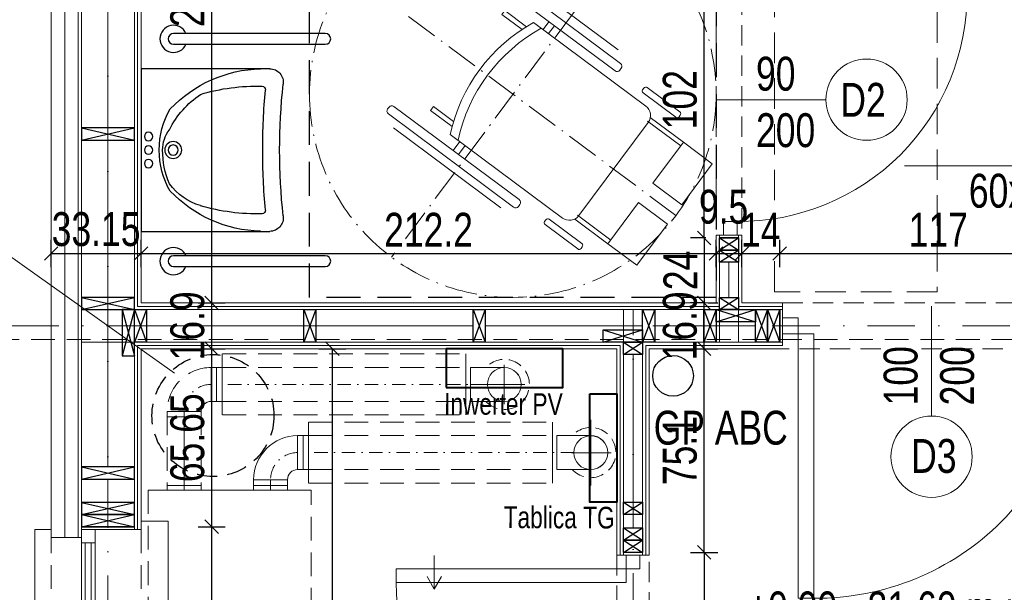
# Model space of a CAD drawing. Header units: inches. Extents: x 53216 to 117387, y -66787 to -22834.
# Tile 225 of 256: x 53570 to 53934, y -24332 to -24121. Entities that reach past the tile are written whole.
import ezdxf

# ---------------------------------------------------------------- set-up
doc = ezdxf.new("R2010")
doc.units = ezdxf.units.IN
doc.header["$MEASUREMENT"] = 0
for name, pattern in [('ACAD_ISO10W100', [18.5, 12, -3, 0.5, -3]), ('DASHDOT', [1, 0.5, -0.25, 0, -0.25]), ('DASHED', [0.75, 0.5, -0.25]), ('HIDDEN', [0.375, 0.25, -0.125])]:
    doc.linetypes.add(name, pattern=pattern)
doc.layers.get('0').update_dxf_attribs({"lineweight": 0})
doc.layers.get('Defpoints').update_dxf_attribs({"lineweight": 0})
for name, color, linetype, lineweight in [('# 01 WODA ZIMNA', 5, 'Continuous', 30), ('# 06 KOCIOŁ', 202, 'Continuous', 30), ('--proj.wentylacja', 202, 'Continuous', 0), ('A10-łazienka', 140, 'Continuous', 0), ('A21b-ściana szkielet', 3, 'Continuous', 20), ('E-opisy', 240, 'Continuous', 25), ('p-- ocieplenie-w.zew', 77, 'Continuous', 0), ('p-- zero bud', 1, 'Continuous', 0), ('p--dach', 2, 'Continuous', 30), ('p--drzwi', 125, 'Continuous', 0), ('p--konst-słupy', 3, 'Continuous', 25), ('p--ocieplenie w.wew.', 53, 'Continuous', 0), ('p--okna', 153, 'Continuous', 0), ('p--opis drzwi', 252, 'Continuous', 0), ('p--opisy dodatkowe', 62, 'Continuous', 0), ('p--osie konstr', 11, 'DASHDOT', 15), ('p--podciąg', 61, 'Continuous', 0), ('p--płyta GK', 2, 'Continuous', 0), ('p--wymiary-1-50', 5, 'Continuous', 0), ('p--wyłaz', 101, 'Continuous', 0), ('p--łazienka NP', 150, 'Continuous', 25), ('p--ściana szkielet', 64, 'Continuous', 0)]:
    doc.layers.add(name, color=color, linetype=linetype, lineweight=lineweight)
doc.layers.add('--ppoż', color=1, linetype='Continuous')
doc.styles.add('1-50', font='arial.ttf', dxfattribs={"width": 0.75, "height": 12.5})
doc.styles.add('1-500', font='arial.ttf', dxfattribs={"width": 0.75, "height": 1.25})
doc.styles.get("Standard").update_dxf_attribs({"font": 'arial.ttf', "width": 0.75})
doc.styles.add('STYL-1', font='arial.ttf', dxfattribs={"width": 0.75})
doc.linetypes.add('BATTING', pattern='A,0.0001,-0.1,[134,ltypeshp.shx,S=0.1,R=0,X=-0.1,Y=0],-0.2,[134,ltypeshp.shx,S=0.1,R=180,X=0.1,Y=0],-0.1', length=0.4001)
doc.dimstyles.new('1-50', dxfattribs={"dimtxt": 12.5, "dimasz": 5, "dimexe": 5, "dimexo": 5, "dimgap": 0.09, "dimtad": 0, "dimdsep": 46, "dimtxsty": '1-50', "dimblk": 'OBLIQUE', "dimcen": 0.09, "dimadec": 0, "dimazin": 0, "dimtfac": 1, "dimtdec": 4, "dimtix": 1, "dimtmove": 2, "dimatfit": 3, "dimldrblk": 'OBLIQUE', "dimfxl": 5, "dimfxlon": 1, "dimtvp": 0.7, "dimtolj": 1, "dimtzin": 0, "dimarcsym": 0})

# ---------------------------------------------------------------- blocks, each defined once
blk = doc.blocks.new('znak-niepeł.')
at = {"linetype": 'ACAD_ISO10W100'}
for p, q in [((-44.78, 60.17), (44.78, -60.17)), ((-60.11, -44.74), (60.22, 44.82))]:
    blk.add_line(p, q, dxfattribs=at)
for p, q in [((6.52, 45.77), (-39.7, 11.37)), ((0.79, 45.85), (-38.86, 16.34)), ((8.84, 44.81), (8.33, 45.5)), ((-37.65, 8.61), (8.58, 43.01)), ((-4.98, 24.9), (3.02, 30.85)), ((4.08, 29.42), (-3.37, 23.87)), ((3.02, 30.85), (4.08, 29.42)), ((-7.61, 26.43), (-49, -4.38)), ((-13.28, 26.74), (-11.11, 23.83)), ((-15.26, 25.27), (-13.09, 22.35)), ((-39.96, 9.56), (-39.45, 8.87)), ((-49.51, 2.46), (-61.55, -6.5)), ((-60.06, -8.5), (-48.02, 0.46)), ((-47.85, 1.66), (-48.31, 2.28)), ((43.94, -4.5), (-2.29, -38.9)), ((-0.23, -41.66), (45.99, -7.26)), ((29.35, -4.53), (21.9, -10.08)), ((22.42, -11.92), (30.42, -5.96)), ((30.42, -5.96), (29.35, -4.53)), ((46.26, -5.46), (45.74, -4.77)), ((-62.91, -17.73), (-50.66, -8.62)), ((-61.88, -19.11), (-49.64, -10)), ((-61.72, -7.7), (-61.26, -8.32)), ((-49.89, -10.39), (-24.28, -44.8)), ((44.14, -12.41), (4.49, -41.92)), ((-73.54, -25.65), (-62.91, -17.73)), ((-62.91, -17.73), (-51.63, -32.88)), ((-18.26, -45.68), (23.13, -14.88)), ((19.63, -17.48), (22.08, -20.77)), ((17.65, -18.95), (20.1, -22.24)), ((-62.26, -40.8), (-73.54, -25.65)), ((-51.63, -32.88), (-62.26, -40.8)), ((-46.32, -40.01), (-56.96, -47.93)), ((-35.05, -55.17), (-46.32, -40.01)), ((-2.55, -40.71), (-2.04, -41.4)), ((-36.07, -53.79), (-23.83, -44.68)), ((-35.05, -55.17), (-22.8, -46.05)), ((-25.39, -55.09), (-13.35, -46.13)), ((-12.15, -46.31), (-11.68, -46.93)), ((-56.96, -47.93), (-45.68, -63.08)), ((-11.86, -48.13), (-23.9, -57.09)), ((-45.68, -63.08), (-35.05, -55.17)), ((-25.1, -56.91), (-25.56, -56.29))]:
    blk.add_line(p, q)
blk.add_circle((0.05, 0.04), 75, dxfattribs=at)
for centre, radius, start, end in [((7.29, 44.73), 1.29, 36.657, 126.657), ((7.81, 44.04), 1.29, 306.657, 36.657), ((-37.44, -27.86), 61.95, 12.0996, 61.2145), ((-40.29, -29.99), 61.95, 12.0996, 61.2145), ((-38.93, 10.33), 1.29, 126.657, 216.657), ((-38.42, 9.64), 1.29, 216.657, 306.657), ((-49, 1.77), 0.86, 36.657, 126.657), ((-48.54, 1.15), 0.86, 306.657, 36.657), ((-61.03, -7.19), 0.86, 126.657, 216.657), ((-46.44, -7.83), 4.3, 126.657, 216.657), ((44.71, -5.54), 1.29, 36.657, 126.657), ((45.22, -6.23), 1.29, 306.657, 36.657), ((-60.57, -7.81), 0.86, 216.657, 306.657), ((-1.52, -39.94), 1.29, 126.657, 216.657), ((-1, -40.63), 1.29, 216.657, 306.657), ((-20.83, -42.23), 4.3, 216.657, 306.657), ((-12.84, -46.82), 0.86, 36.657, 126.657), ((-12.37, -47.44), 0.86, 306.657, 36.657), ((-24.87, -55.78), 0.86, 126.657, 216.657), ((-24.41, -56.4), 0.86, 216.657, 306.657)]:
    blk.add_arc(centre, radius, start, end)
blk = doc.blocks.new('umyw-niepeł.')
for p, q in [((-30, -47.5), (-30, 0)), ((-30, 0), (30, 0)), ((30, 0), (30, -47.5))]:
    blk.add_line(p, q)
for centre, radius in [((-5, -2.81), 1.56), ((0, -2.81), 1.56), ((5, -2.81), 1.56), ((0, -11.88), 3.12), ((0, -11.88), 1.87)]:
    blk.add_circle(centre, radius)
for centre, radius, start, end in [((-0.15, -36.46), 29.75, 89.7122, 120.2976), ((0.15, -36.46), 29.75, 59.7024, 90.2878), ((17.88, -45.46), 47.9, 133.6028, 178.3225), ((7.86, -41), 34.18, 116.6999, 146.1707), ((0, -20.47), 12.5, 90, 126.8699), ((0.1, -39.96), 31.99, 67.1962, 90.1839), ((-0.98, -28.44), 22.46, 16.7253, 53.1301), ((-17.88, -45.46), 47.9, 1.6775, 46.3972), ((48, -42.57), 71.56, 163.2747, 181.6875), ((-48, -42.57), 71.56, 358.3125, 16.7253), ((-22.28, -44.64), 1.25, 181.6875, 276.5492), ((0, -295.23), 250.33, 89.9992, 95.0732), ((0, -295.23), 250.33, 84.9268, 90.0008), ((22.28, -44.64), 1.25, 263.4508, 358.3125), ((-25, -47.5), 5, 180, 277.7128), ((25, -47.5), 5, 262.2872, 0), ((0, -278.94), 227.79, 83.8689, 96.1311)]:
    blk.add_arc(centre, radius, start, end)
blk = doc.blocks.new('drzwi-90-100')
for p, q in [((10.1, 87.38), (5.05, 87.38)), ((5.05, 87.38), (5.05, 2.53)), ((10.1, 2.53), (10.1, 87.38)), ((5.05, 2.53), (0, 2.53)), ((0, 2.53), (0, -2.53)), ((5.05, -2.53), (5.05, 2.53)), ((5.05, 2.53), (10.1, 2.53)), ((100, 2.53), (94.95, 2.53)), ((94.95, 2.53), (94.95, -2.53)), ((100, -2.53), (100, 2.53)), ((0, -2.53), (5.05, -2.53)), ((94.95, -2.53), (100, -2.53))]:
    blk.add_line(p, q)
blk.add_arc((10.8, 3.23), 84.15, 359.5233, 90.4767)
blk = doc.blocks.new('okno-110-33.15')
at = {"linetype": 'Continuous', "ltscale": 35}
for p, q in [((0, 39.15), (110, 39.15)), ((-3, -10), (113, -10))]:
    blk.add_line(p, q, dxfattribs=at)
for p, q in [((0, 39.15), (0, 33.15)), ((110, 33.15), (110, 39.15)), ((3, 33.15), (3, 21.95)), ((107, 21.95), (107, 33.15)), ((5, 21.95), (0, 21.95)), ((0, 21.95), (0, 16.95)), ((0, 21.95), (0, 0)), ((105, 21.95), (5, 21.95)), ((5, 16.95), (5, 21.95)), ((110, 21.95), (105, 21.95)), ((105, 21.95), (105, 16.95)), ((110, 0), (110, 21.95)), ((110, 16.95), (110, 21.95)), ((5, 20.61), (105, 20.61)), ((5, 18.45), (105, 18.45)), ((0, 16.95), (5, 16.95)), ((5, 16.95), (105, 16.95)), ((105, 16.95), (110, 16.95)), ((-3, 0), (-3, -10)), ((0, 0), (-3, 0)), ((110, 0), (113, 0)), ((113, 0), (113, -10))]:
    blk.add_line(p, q)
at = {"linetype": 'HIDDEN', "ltscale": 35}
for p, q in [((0, 33.15), (110, 33.15)), ((0, 0), (110, 0))]:
    blk.add_line(p, q, dxfattribs=at)
blk = doc.blocks.new('_OBLIQUE')
at = {"color": 0, "linetype": 'ByBlock', "lineweight": -2}
for p, q in [((-0.5, -0.5), (0.5, 0.5)), ((0, 0), (0, 0))]:
    blk.add_line(p, q, dxfattribs=at)
blk = doc.blocks.new('*D2778')
at = {"layer": 'Defpoints', "color": 0}
for p in [(53612.78, -24307.87), (53641.31, -24307.87), (53612.78, -24419.87)]:
    blk.add_point(p, dxfattribs=at)
at = {"layer": 'p--wymiary-1-50', "color": 0, "lineweight": -2}
for p, q in [((53636.31, -24307.87), (53646.31, -24307.87)), ((53641.31, -24419.87), (53641.31, -24307.87)), ((53636.31, -24419.87), (53646.31, -24419.87))]:
    blk.add_line(p, q, dxfattribs=at)
at = {"layer": 'p--wymiary-1-50', "color": 0, "lineweight": -2, "xscale": 5, "yscale": 5, "zscale": 5}
for p, rotation in [((53641.31, -24307.87), 90), ((53641.31, -24419.87), 270)]:
    blk.add_blockref('_OBLIQUE', p, dxfattribs=dict(at, rotation=rotation))
at = {"layer": 'p--wymiary-1-50', "color": 0, "linetype": 'Continuous', "ltscale": 8, "insert": (53632.53, -24363.87), "char_height": 12.5, "attachment_point": 5, "rotation": 90, "style": '1-50'}
blk.add_mtext('\\A1;112', dxfattribs=at)
blk = doc.blocks.new('*D2779')
at = {"layer": 'Defpoints', "color": 0}
for p in [(53615.23, -24242.22), (53641.31, -24242.22), (53612.78, -24307.87)]:
    blk.add_point(p, dxfattribs=at)
at = {"layer": 'p--wymiary-1-50', "color": 0, "lineweight": -2}
for p, q in [((53636.31, -24242.22), (53646.31, -24242.22)), ((53641.31, -24307.87), (53641.31, -24242.22)), ((53636.31, -24307.87), (53646.31, -24307.87))]:
    blk.add_line(p, q, dxfattribs=at)
at = {"layer": 'p--wymiary-1-50', "color": 0, "lineweight": -2, "xscale": 5, "yscale": 5, "zscale": 5}
for p, rotation in [((53641.31, -24242.22), 90), ((53641.31, -24307.87), 270)]:
    blk.add_blockref('_OBLIQUE', p, dxfattribs=dict(at, rotation=rotation))
at = {"layer": 'p--wymiary-1-50', "color": 0, "linetype": 'Continuous', "ltscale": 8, "insert": (53632.38, -24275.05), "char_height": 12.5, "attachment_point": 5, "rotation": 90, "style": '1-50'}
blk.add_mtext('\\A1;65.65', dxfattribs=at)
blk = doc.blocks.new('*D2780')
at = {"layer": 'Defpoints', "color": 0}
for p in [(53615.23, -24225.32), (53641.31, -24225.32), (53615.23, -24242.22)]:
    blk.add_point(p, dxfattribs=at)
at = {"layer": 'p--wymiary-1-50', "color": 0, "lineweight": -2}
for p, q in [((53636.31, -24225.32), (53646.31, -24225.32)), ((53641.31, -24242.22), (53641.31, -24225.32)), ((53636.31, -24242.22), (53646.31, -24242.22))]:
    blk.add_line(p, q, dxfattribs=at)
at = {"layer": 'p--wymiary-1-50', "color": 0, "lineweight": -2, "xscale": 5, "yscale": 5, "zscale": 5}
for p, rotation in [((53641.31, -24225.32), 270), ((53641.31, -24242.22), 90)]:
    blk.add_blockref('_OBLIQUE', p, dxfattribs=dict(at, rotation=rotation))
at = {"layer": 'p--wymiary-1-50', "color": 0, "linetype": 'Continuous', "ltscale": 8, "insert": (53632.38, -24233.77), "char_height": 12.5, "attachment_point": 5, "rotation": 90, "style": '1-50'}
blk.add_mtext('\\A1;16.9', dxfattribs=at)
blk = doc.blocks.new('*D2781')
at = {"layer": 'Defpoints', "color": 0}
for p in [(53615.23, -23981.67), (53641.31, -23981.67), (53615.23, -24225.32)]:
    blk.add_point(p, dxfattribs=at)
at = {"layer": 'p--wymiary-1-50', "color": 0, "lineweight": -2}
for p, q in [((53636.31, -23981.67), (53646.31, -23981.67)), ((53641.31, -24225.32), (53641.31, -23981.67)), ((53636.31, -24225.32), (53646.31, -24225.32))]:
    blk.add_line(p, q, dxfattribs=at)
at = {"layer": 'p--wymiary-1-50', "color": 0, "lineweight": -2, "xscale": 5, "yscale": 5, "zscale": 5}
for p, rotation in [((53641.31, -23981.67), 90), ((53641.31, -24225.32), 270)]:
    blk.add_blockref('_OBLIQUE', p, dxfattribs=dict(at, rotation=rotation))
at = {"layer": 'p--wymiary-1-50', "color": 0, "linetype": 'Continuous', "ltscale": 8, "insert": (53632.38, -24103.5), "char_height": 12.5, "attachment_point": 5, "rotation": 90, "style": '1-50'}
blk.add_mtext('\\A1;243.65', dxfattribs=at)
blk = doc.blocks.new('*D2783')
at = {"layer": 'Defpoints', "color": 0}
for p in [(53672.65, -24242.22), (53685.84, -24242.22), (53672.65, -24495.87)]:
    blk.add_point(p, dxfattribs=at)
at = {"layer": 'p--wymiary-1-50', "color": 0, "lineweight": -2}
for p, q in [((53680.84, -24242.22), (53690.84, -24242.22)), ((53685.84, -24495.87), (53685.84, -24242.22)), ((53680.84, -24495.87), (53690.84, -24495.87))]:
    blk.add_line(p, q, dxfattribs=at)
at = {"layer": 'p--wymiary-1-50', "color": 0, "lineweight": -2, "xscale": 5, "yscale": 5, "zscale": 5}
for p, rotation in [((53685.84, -24242.22), 90), ((53685.84, -24495.87), 270)]:
    blk.add_blockref('_OBLIQUE', p, dxfattribs=dict(at, rotation=rotation))
at = {"layer": 'p--wymiary-1-50', "color": 0, "linetype": 'Continuous', "ltscale": 8, "insert": (53676.91, -24369.05), "char_height": 12.5, "attachment_point": 5, "rotation": 90, "style": '1-50'}
blk.add_mtext('\\A1;253.65', dxfattribs=at)
blk = doc.blocks.new('*D2785')
at = {"layer": 'Defpoints', "color": 0}
for p in [(53802.73, -24242.22), (53823.05, -24242.22), (53818.05, -24317.32)]:
    blk.add_point(p, dxfattribs=at)
at = {"layer": 'p--wymiary-1-50', "color": 0, "lineweight": -2}
for p, q in [((53818.05, -24242.22), (53828.05, -24242.22)), ((53823.05, -24317.32), (53823.05, -24242.22)), ((53823.05, -24317.32), (53828.05, -24317.32))]:
    blk.add_line(p, q, dxfattribs=at)
at = {"layer": 'p--wymiary-1-50', "color": 0, "lineweight": -2, "xscale": 5, "yscale": 5, "zscale": 5}
for p, rotation in [((53823.05, -24242.22), 90), ((53823.05, -24317.32), 270)]:
    blk.add_blockref('_OBLIQUE', p, dxfattribs=dict(at, rotation=rotation))
at = {"layer": 'p--wymiary-1-50', "color": 0, "linetype": 'Continuous', "ltscale": 8, "insert": (53814.12, -24279.77), "char_height": 12.5, "attachment_point": 5, "rotation": 90, "style": '1-50'}
blk.add_mtext('\\A1;75.1', dxfattribs=at)
blk = doc.blocks.new('*D2786')
at = {"layer": 'Defpoints', "color": 0}
for p in [(53819.49, -24225.32), (53823.05, -24225.32), (53819.49, -24242.22)]:
    blk.add_point(p, dxfattribs=at)
at = {"layer": 'p--wymiary-1-50', "color": 0, "lineweight": -2}
for p, q in [((53823.05, -24242.22), (53823.05, -24225.32)), ((53824.49, -24225.32), (53828.05, -24225.32)), ((53824.49, -24242.22), (53828.05, -24242.22))]:
    blk.add_line(p, q, dxfattribs=at)
at = {"layer": 'p--wymiary-1-50', "color": 0, "lineweight": -2, "xscale": 5, "yscale": 5, "zscale": 5}
for p, rotation in [((53823.05, -24225.32), 270), ((53823.05, -24242.22), 90)]:
    blk.add_blockref('_OBLIQUE', p, dxfattribs=dict(at, rotation=rotation))
at = {"layer": 'p--wymiary-1-50', "color": 0, "linetype": 'Continuous', "ltscale": 8, "insert": (53814.12, -24233.77), "char_height": 12.5, "attachment_point": 5, "rotation": 90, "style": '1-50'}
blk.add_mtext('\\A1;16.9', dxfattribs=at)
blk = doc.blocks.new('*D2787')
at = {"layer": 'Defpoints', "color": 0}
for p in [(53828.68, -24201.32), (53823.05, -24225.32), (53827.43, -24225.32)]:
    blk.add_point(p, dxfattribs=at)
at = {"layer": 'p--wymiary-1-50', "color": 0, "lineweight": -2}
for p, q in [((53823.68, -24201.32), (53818.05, -24201.32)), ((53823.05, -24201.32), (53823.05, -24225.32)), ((53822.43, -24225.32), (53818.05, -24225.32))]:
    blk.add_line(p, q, dxfattribs=at)
at = {"layer": 'p--wymiary-1-50', "color": 0, "lineweight": -2, "xscale": 5, "yscale": 5, "zscale": 5}
for p, rotation in [((53823.05, -24201.32), 90), ((53823.05, -24225.32), 270)]:
    blk.add_blockref('_OBLIQUE', p, dxfattribs=dict(at, rotation=rotation))
at = {"layer": 'p--wymiary-1-50', "color": 0, "linetype": 'Continuous', "ltscale": 8, "insert": (53814.27, -24213.32), "char_height": 12.5, "attachment_point": 5, "rotation": 90, "style": '1-50'}
blk.add_mtext('\\A1;24', dxfattribs=at)
blk = doc.blocks.new('*D2788')
at = {"layer": 'Defpoints', "color": 0}
for p in [(53823.05, -24099.32), (53828.68, -24099.32), (53828.68, -24201.32)]:
    blk.add_point(p, dxfattribs=at)
at = {"layer": 'p--wymiary-1-50', "color": 0, "lineweight": -2}
for p, q in [((53823.68, -24099.32), (53818.05, -24099.32)), ((53823.05, -24201.32), (53823.05, -24099.32)), ((53823.68, -24201.32), (53818.05, -24201.32))]:
    blk.add_line(p, q, dxfattribs=at)
at = {"layer": 'p--wymiary-1-50', "color": 0, "lineweight": -2, "xscale": 5, "yscale": 5, "zscale": 5}
for p, rotation in [((53823.05, -24099.32), 90), ((53823.05, -24201.32), 270)]:
    blk.add_blockref('_OBLIQUE', p, dxfattribs=dict(at, rotation=rotation))
at = {"layer": 'p--wymiary-1-50', "color": 0, "linetype": 'Continuous', "ltscale": 8, "insert": (53814.12, -24150.32), "char_height": 12.5, "attachment_point": 5, "rotation": 90, "style": '1-50'}
blk.add_mtext('\\A1;102', dxfattribs=at)
blk = doc.blocks.new('*D2835')
at = {"layer": 'Defpoints', "color": 0}
for p in [(53615.23, -24207.09), (53615.23, -24225.32), (53582.08, -24227.77)]:
    blk.add_point(p, dxfattribs=at)
at = {"layer": 'p--wymiary-1-50', "color": 0, "lineweight": -2}
for p, q in [((53582.08, -24212.09), (53582.08, -24202.09)), ((53615.23, -24212.09), (53615.23, -24202.09)), ((53582.08, -24207.09), (53615.23, -24207.09))]:
    blk.add_line(p, q, dxfattribs=at)
at = {"layer": 'p--wymiary-1-50', "color": 0, "lineweight": -2, "xscale": 5, "yscale": 5, "zscale": 5, "rotation": 180}
blk.add_blockref('_OBLIQUE', (53582.08, -24207.09), dxfattribs=at)
at = {"layer": 'p--wymiary-1-50', "color": 0, "lineweight": -2, "xscale": 5, "yscale": 5, "zscale": 5}
blk.add_blockref('_OBLIQUE', (53615.23, -24207.09), dxfattribs=at)
at = {"layer": 'p--wymiary-1-50', "color": 0, "linetype": 'Continuous', "ltscale": 8, "insert": (53598.66, -24198.16), "char_height": 12.5, "attachment_point": 5, "style": '1-50'}
blk.add_mtext('\\A1;33.15', dxfattribs=at)
blk = doc.blocks.new('*D2836')
at = {"layer": 'Defpoints', "color": 0}
for p in [(53827.43, -24207.09), (53615.23, -24225.32), (53827.43, -24225.32)]:
    blk.add_point(p, dxfattribs=at)
at = {"layer": 'p--wymiary-1-50', "color": 0, "lineweight": -2}
for p, q in [((53615.23, -24212.09), (53615.23, -24202.09)), ((53827.43, -24212.09), (53827.43, -24202.09)), ((53615.23, -24207.09), (53827.43, -24207.09))]:
    blk.add_line(p, q, dxfattribs=at)
at = {"layer": 'p--wymiary-1-50', "color": 0, "lineweight": -2, "xscale": 5, "yscale": 5, "zscale": 5, "rotation": 180}
blk.add_blockref('_OBLIQUE', (53615.23, -24207.09), dxfattribs=at)
at = {"layer": 'p--wymiary-1-50', "color": 0, "lineweight": -2, "xscale": 5, "yscale": 5, "zscale": 5}
blk.add_blockref('_OBLIQUE', (53827.43, -24207.09), dxfattribs=at)
at = {"layer": 'p--wymiary-1-50', "color": 0, "linetype": 'Continuous', "ltscale": 8, "insert": (53721.33, -24198.31), "char_height": 12.5, "attachment_point": 5, "style": '1-50'}
blk.add_mtext('\\A1;212.2', dxfattribs=at)
blk = doc.blocks.new('*D2837')
at = {"layer": 'Defpoints', "color": 0}
for p in [(53836.93, -24207.09), (53827.43, -24225.32), (53836.93, -24225.32)]:
    blk.add_point(p, dxfattribs=at)
at = {"layer": 'p--wymiary-1-50', "color": 0, "lineweight": -2}
for p, q in [((53827.43, -24212.09), (53827.43, -24202.09)), ((53836.93, -24212.09), (53836.93, -24202.09)), ((53827.43, -24207.09), (53836.93, -24207.09))]:
    blk.add_line(p, q, dxfattribs=at)
at = {"layer": 'p--wymiary-1-50', "color": 0, "lineweight": -2, "xscale": 5, "yscale": 5, "zscale": 5, "rotation": 180}
blk.add_blockref('_OBLIQUE', (53827.43, -24207.09), dxfattribs=at)
at = {"layer": 'p--wymiary-1-50', "color": 0, "lineweight": -2, "xscale": 5, "yscale": 5, "zscale": 5}
blk.add_blockref('_OBLIQUE', (53836.93, -24207.09), dxfattribs=at)
at = {"layer": 'p--wymiary-1-50', "color": 0, "linetype": 'Continuous', "ltscale": 8, "insert": (53830.2, -24189.89), "char_height": 12.5, "attachment_point": 5, "style": '1-50'}
blk.add_mtext('\\A1;9.5', dxfattribs=at)
blk = doc.blocks.new('*D2838')
at = {"layer": 'Defpoints', "color": 0}
for p in [(53850.93, -24207.09), (53836.93, -24225.32), (53850.93, -24227.77)]:
    blk.add_point(p, dxfattribs=at)
at = {"layer": 'p--wymiary-1-50', "color": 0, "lineweight": -2}
for p, q in [((53836.93, -24212.09), (53836.93, -24202.09)), ((53850.93, -24212.09), (53850.93, -24202.09)), ((53836.93, -24207.09), (53850.93, -24207.09))]:
    blk.add_line(p, q, dxfattribs=at)
at = {"layer": 'p--wymiary-1-50', "color": 0, "lineweight": -2, "xscale": 5, "yscale": 5, "zscale": 5, "rotation": 180}
blk.add_blockref('_OBLIQUE', (53836.93, -24207.09), dxfattribs=at)
at = {"layer": 'p--wymiary-1-50', "color": 0, "lineweight": -2, "xscale": 5, "yscale": 5, "zscale": 5}
blk.add_blockref('_OBLIQUE', (53850.93, -24207.09), dxfattribs=at)
at = {"layer": 'p--wymiary-1-50', "color": 0, "linetype": 'Continuous', "ltscale": 8, "insert": (53843.93, -24198.31), "char_height": 12.5, "attachment_point": 5, "style": '1-50'}
blk.add_mtext('\\A1;14', dxfattribs=at)
blk = doc.blocks.new('*D2839')
at = {"layer": 'Defpoints', "color": 0}
for p in [(53967.93, -24207.09), (53850.93, -24227.77), (53967.93, -24227.77)]:
    blk.add_point(p, dxfattribs=at)
at = {"layer": 'p--wymiary-1-50', "color": 0, "lineweight": -2}
for p, q in [((53850.93, -24212.09), (53850.93, -24202.09)), ((53967.93, -24212.09), (53967.93, -24202.09)), ((53850.93, -24207.09), (53967.93, -24207.09))]:
    blk.add_line(p, q, dxfattribs=at)
at = {"layer": 'p--wymiary-1-50', "color": 0, "lineweight": -2, "xscale": 5, "yscale": 5, "zscale": 5, "rotation": 180}
blk.add_blockref('_OBLIQUE', (53850.93, -24207.09), dxfattribs=at)
at = {"layer": 'p--wymiary-1-50', "color": 0, "lineweight": -2, "xscale": 5, "yscale": 5, "zscale": 5}
blk.add_blockref('_OBLIQUE', (53967.93, -24207.09), dxfattribs=at)
at = {"layer": 'p--wymiary-1-50', "color": 0, "linetype": 'Continuous', "ltscale": 8, "insert": (53909.43, -24198.31), "char_height": 12.5, "attachment_point": 5, "style": '1-50'}
blk.add_mtext('\\A1;117', dxfattribs=at)
blk = doc.blocks.new('ukł.słupów-1K')
for p, q in [((0, 357.05), (19.5, 352.55)), ((0, 352.55), (19.5, 357.05)), ((235.4, 312), (242.4, 316.5)), ((235.4, 316.5), (242.4, 312)), ((235.4, 307.5), (242.4, 312)), ((235.4, 312), (242.4, 307.5)), ((0, 294.55), (19.5, 290.05)), ((0, 290.05), (19.5, 294.55)), ((235.4, 290.05), (242.4, 294.55)), ((235.4, 294.55), (242.4, 290.05)), ((19.5, 290.05), (15, 273.05)), ((15, 290.05), (19.5, 273.05)), ((19.5, 290.05), (24, 278.05)), ((24, 290.05), (19.5, 278.05)), ((82, 290.05), (86.5, 278.05)), ((86.5, 290.05), (82, 278.05)), ((144.5, 290.05), (149, 278.05)), ((149, 290.05), (144.5, 278.05)), ((207, 290.05), (211.5, 278.05)), ((211.5, 290.05), (207, 278.05)), ((229.65, 290.05), (234.15, 278.05)), ((234.15, 290.05), (229.65, 278.05)), ((234.15, 285.55), (248.65, 290.05)), ((234.15, 290.05), (248.65, 285.55)), ((248.65, 290.05), (253.15, 278.05)), ((253.15, 290.05), (248.65, 278.05)), ((253.15, 290.05), (257.65, 278.05)), ((257.65, 290.05), (253.15, 278.05)), ((192.5, 278.05), (207, 282.55)), ((192.5, 282.55), (207, 278.05)), ((200, 273.55), (207, 278.05)), ((200, 278.05), (207, 273.55)), ((0, 232.05), (19.5, 227.55)), ((0, 227.55), (19.5, 232.05)), ((0, 218.95), (19.5, 214.45)), ((0, 214.45), (19.5, 218.95)), ((200, 214.5), (207, 219)), ((200, 219), (207, 214.5)), ((0, 214.45), (19.5, 209.95)), ((0, 209.95), (19.5, 214.45)), ((200, 205), (207, 209.5)), ((200, 209.5), (207, 205)), ((200, 200.5), (207, 205)), ((200, 205), (207, 200.5))]:
    blk.add_line(p, q)
at = {"ltscale": 35}
for p, q in [((242.4, 316.5), (235.4, 316.5)), ((257.65, 278.05), (257.65, 290.05)), ((207, 278.01), (200, 278.01)), ((207, 200.5), (200, 200.5))]:
    blk.add_line(p, q, dxfattribs=at)
for points in [[(0, 352.55), (19.5, 352.55), (19.5, 357.05), (0, 357.05)], [(235.4, 316.5), (242.4, 316.5), (242.4, 312), (235.4, 312)], [(235.4, 312), (242.4, 312), (242.4, 307.5), (235.4, 307.5)], [(0, 290.05), (19.5, 290.05), (19.5, 294.55), (0, 294.55)], [(235.4, 294.55), (242.4, 294.55), (242.4, 290.05), (235.4, 290.05)], [(15, 290.05), (15, 273.05), (19.5, 273.05), (19.5, 290.05)], [(24, 290.05), (24, 278.05), (19.5, 278.05), (19.5, 290.05)], [(86.5, 290.05), (86.5, 278.05), (82, 278.05), (82, 290.05)], [(149, 290.05), (149, 278.05), (144.5, 278.05), (144.5, 290.05)], [(211.5, 290.05), (211.5, 278.05), (207, 278.05), (207, 290.05)], [(234.15, 290.05), (234.15, 278.05), (229.65, 278.05), (229.65, 290.05)], [(234.15, 290.05), (248.65, 290.05), (248.65, 285.55), (234.15, 285.55)], [(253.15, 290.05), (253.15, 278.05), (248.65, 278.05), (248.65, 290.05)], [(257.65, 290.05), (257.65, 278.05), (253.15, 278.05), (253.15, 290.05)], [(192.5, 282.55), (207, 282.55), (207, 278.05), (192.5, 278.05)], [(200, 278.05), (207, 278.05), (207, 273.55), (200, 273.55)], [(0, 227.55), (19.5, 227.55), (19.5, 232.05), (0, 232.05)], [(0, 214.45), (19.5, 214.45), (19.5, 218.95), (0, 218.95)], [(200, 219), (207, 219), (207, 214.5), (200, 214.5)], [(0, 209.95), (19.5, 209.95), (19.5, 214.45), (0, 214.45)], [(200, 209.5), (207, 209.5), (207, 205), (200, 205)], [(200, 205), (207, 205), (207, 200.5), (200, 200.5)]]:
    blk.add_lwpolyline(points, close=True)
blk.add_lwpolyline([(19.5, 209.95), (0, 209.95)], dxfattribs=at)
blk = doc.blocks.new('uchwyt stojący')
at = {"linetype": 'Continuous', "ltscale": 12}
for points in [[(58, 2), (2, 2)], [(2, -2), (58, -2)]]:
    blk.add_lwpolyline(points, dxfattribs=at)
for centre, radius, start, end in [((58, 0), 5, 203.5782, 156.4218), ((2, 0), 2, 90, 270), ((58, 0), 2, 270, 90)]:
    blk.add_arc(centre, radius, start, end, dxfattribs=at)
blk = doc.blocks.new('went-Błotno-parter-zest')
at = {"linetype": 'Continuous', "ltscale": 10}
for p, q in [((29.9, 251.75), (29.9, 229.25)), ((119.9, 246.75), (119.9, 251.75)), ((119.9, 251.75), (119.9, 229.25)), ((25.9, 246.76), (25.9, 234.26)), ((25.9, 246.76), (27.9, 246.75)), ((27.9, 246.76), (27.9, 234.26)), ((27.9, 246.76), (27.9, 234.26)), ((30.06, 246.75), (27.9, 246.75)), ((27.9, 246.75), (27.9, 234.26)), ((121.55, 246.75), (121.55, 234.25)), ((121.55, 234.25), (121.55, 246.75)), ((134.05, 246.75), (121.55, 246.75)), ((25.9, 234.26), (27.9, 234.26)), ((27.9, 234.26), (29.9, 234.26)), ((134.05, 234.25), (121.55, 234.25)), ((9.65, 230.51), (22.15, 230.51)), ((15.9, 230.51), (15.9, 203.15)), ((9.65, 228.51), (22.15, 228.51))]:
    blk.add_line(p, q, dxfattribs=at)
at = {"linetype": 'HIDDEN', "ltscale": 35}
for p, q in [((30.06, 251.75), (119.9, 251.75)), ((30.06, 246.75), (121.55, 246.75)), ((30.06, 234.25), (121.55, 234.25)), ((9.65, 230.51), (9.65, 203.15)), ((22.15, 230.51), (22.15, 203.15)), ((30.06, 229.25), (119.9, 229.25)), ((61.96, 226.6), (151.8, 226.6)), ((61.96, 221.6), (153.45, 221.6)), ((61.96, 209.1), (153.45, 209.1)), ((61.96, 204.1), (151.8, 204.1)), ((2.6, 201.5), (2.6, 117.3)), ((2.6, 201.5), (2.6, 117.3)), ((62.8, 117.3), (62.8, 201.5)), ((62.8, 117.3), (62.8, 201.5))]:
    blk.add_line(p, q, dxfattribs=at)
at = {"ltscale": 5}
for p, q in [((134.05, 247.73), (134.05, 233.23)), ((126.9, 240.48), (141.6, 240.48)), ((165.95, 222.57), (165.95, 208.07)), ((158.8, 215.32), (173.5, 215.32))]:
    blk.add_line(p, q, dxfattribs=at)
at = {"linetype": 'DASHDOT', "ltscale": 10}
for p, q in [((32.05, 240.5), (128.05, 240.5)), ((121.55, 240.5), (134.05, 240.5)), ((63.95, 215.35), (159.95, 215.35))]:
    blk.add_line(p, q, dxfattribs=at)
at = {"ltscale": 35}
blk.add_line((48.91, 234.87, 7.95), (48.91, 234.87, 7.95), dxfattribs=at)
for p, q in [((61.8, 226.6), (61.8, 204.1)), ((151.8, 221.6), (151.8, 226.6)), ((151.8, 226.6), (151.8, 204.1)), ((165.95, 227.48), (165.95, 203.19)), ((165.95, 227.48), (165.95, 203.19)), ((57.8, 221.6), (57.8, 209.1)), ((57.8, 221.6), (59.8, 221.6)), ((59.8, 221.6), (59.8, 209.1)), ((61.96, 221.6), (59.8, 221.6)), ((59.8, 221.6), (59.8, 209.1)), ((59.8, 221.6), (59.8, 209.1)), ((153.45, 221.6), (153.45, 209.1)), ((153.45, 209.1), (153.45, 221.6)), ((165.95, 221.6), (153.45, 221.6)), ((57.8, 209.1), (59.8, 209.1)), ((59.8, 209.1), (61.8, 209.1)), ((165.95, 209.1), (153.45, 209.1)), ((41.55, 203.15), (41.55, 205.35)), ((41.55, 205.35), (54.05, 205.35)), ((47.8, 203.15), (47.8, 205.35)), ((54.05, 205.35), (54.05, 203.15)), ((62.8, 201.5), (2.6, 201.5)), ((9.65, 203.15), (9.65, 201.5)), ((22.15, 203.15), (9.65, 203.15)), ((15.9, 203.15), (15.9, 201.5)), ((22.15, 203.15), (22.15, 201.5)), ((54.05, 203.15), (41.55, 203.15)), ((41.55, 201.5), (41.55, 203.15)), ((41.55, 203.15), (54.05, 203.15)), ((54.05, 203.15), (41.55, 203.15)), ((47.8, 201.5), (47.8, 203.15)), ((54.05, 201.5), (54.05, 203.15)), ((108.22, 165), (108.22, 177.42)), ((108.22, 165.02), (105.53, 169.61)), ((108.22, 165.02), (110.91, 169.61))]:
    blk.add_line(p, q)
for centre in [(134.05, 240.48), (165.95, 215.32)]:
    blk.add_circle(centre, 6.25)
at = {"linetype": 'DASHED', "ltscale": 10}
for centre in [(134.05, 240.5), (165.95, 215.35)]:
    blk.add_arc(centre, 9.25, 222.5066, 137.4934, dxfattribs=at)
at = {"linetype": 'HIDDEN', "ltscale": 35}
blk.add_arc((25.9, 230.51), 16.25, 90, 180, dxfattribs=at)
at = {"linetype": 'Continuous', "ltscale": 10}
for centre, radius, start, end in [((134.05, 240.5), 6.25, 270, 90), ((25.9, 230.51), 3.75, 90, 180)]:
    blk.add_arc(centre, radius, start, end, dxfattribs=at)
at = {"linetype": 'DASHDOT', "ltscale": 10}
for centre in [(25.9, 230.51), (57.8, 205.35)]:
    blk.add_arc(centre, 10, 90, 180, dxfattribs=at)
for centre, radius, start, end in [((57.8, 205.35), 16.25, 90, 180), ((165.95, 215.35), 6.25, 270, 90), ((57.8, 205.35), 3.75, 90, 180)]:
    blk.add_arc(centre, radius, start, end)
blk = doc.blocks.new('*D2859')
at = {"layer": 'Defpoints', "color": 0}
for p in [(53800.28, -24317.32), (53800.28, -24419.32), (53823.05, -24419.32)]:
    blk.add_point(p, dxfattribs=at)
at = {"layer": 'p--wymiary-1-50', "color": 0, "linetype": 'Continuous', "lineweight": -2, "ltscale": 8}
for p, q in [((53818.05, -24317.32), (53828.05, -24317.32)), ((53823.05, -24317.32), (53823.05, -24419.32)), ((53818.05, -24419.32), (53828.05, -24419.32))]:
    blk.add_line(p, q, dxfattribs=at)
at = {"layer": 'p--wymiary-1-50', "color": 0, "lineweight": -2, "xscale": 5, "yscale": 5, "zscale": 5}
for p, rotation in [((53823.05, -24317.32), 90), ((53823.05, -24419.32), 270)]:
    blk.add_blockref('_OBLIQUE', p, dxfattribs=dict(at, rotation=rotation))
at = {"layer": 'p--wymiary-1-50', "color": 0, "linetype": 'Continuous', "ltscale": 8, "insert": (53814.12, -24368.32), "char_height": 12.5, "attachment_point": 5, "rotation": 90, "style": '1-50'}
blk.add_mtext('\\A1;102', dxfattribs=at)

msp = doc.modelspace()

# ---------------------------------------------------------------- linework, layer by layer
at = {"layer": '# 01 WODA ZIMNA', "ltscale": 35}
msp.add_line((53625.899, -24261.52, 7.945), (53625.899, -24261.52, 7.945), dxfattribs=at)
at = {"layer": '# 06 KOCIOŁ', "linetype": 'HIDDEN', "lineweight": 30, "ltscale": 30}
msp.add_circle((53641.782, -24266.861, -7.945), 22.5, dxfattribs=at)
at = {"layer": '--ppoż', "lineweight": 30}
msp.add_circle((53811.549, -24252.214), 7.5, dxfattribs=at)
at = {"color": 1, "linetype": 'HIDDEN', "lineweight": 25, "ltscale": 50}
msp.add_lwpolyline([(53827.435, -24223.263), (53677.435, -24223.263), (53677.435, -24073.263), (53827.435, -24073.263)], close=True, dxfattribs=at)
at = {"color": 1, "linetype": 'Continuous', "lineweight": 40, "ltscale": 12}
for points in [[(53727.833, -24256.454), (53770.835, -24256.454), (53770.835, -24242.223), (53727.833, -24242.223)], [(53780.835, -24258.823), (53790.835, -24258.823), (53790.835, -24298.823), (53780.835, -24298.823)]]:
    msp.add_lwpolyline(points, close=True, dxfattribs=at)
at = {"layer": 'A21b-ściana szkielet', "ltscale": 35}
msp.add_line((53582.085, -24299.483), (53582.085, -23948.523), dxfattribs=at)
at = {"layer": 'p-- ocieplenie-w.zew', "linetype": 'BATTING', "ltscale": 10}
msp.add_line((53587.085, -24311.873), (53587.085, -23953.523), dxfattribs=at)
at = {"layer": 'p--dach', "color": 6, "linetype": 'HIDDEN', "lineweight": 20, "ltscale": 35}
msp.add_line((54633.445, -24238.773), (53513.225, -24238.773), dxfattribs=at)
at = {"layer": 'p--ocieplenie w.wew.', "linetype": 'BATTING', "ltscale": 19.5}
for p, q in [((53603.035, -24102.773), (53603.035, -24160.773)), ((53603.035, -24223.273), (53603.035, -24165.273)), ((53603.035, -24285.773), (53603.035, -24227.773)), ((53603.035, -24298.873), (53603.035, -24290.273))]:
    msp.add_line(p, q, dxfattribs=at)
at = {"layer": 'p--ocieplenie w.wew.', "linetype": 'BATTING', "ltscale": 8}
for p, q in [((53832.185, -24223.273), (53832.185, -24210.323)), ((53796.785, -24244.273), (53796.785, -24298.823)), ((53796.785, -24303.323), (53796.785, -24308.323))]:
    msp.add_line(p, q, dxfattribs=at)
at = {"layer": 'p--ocieplenie w.wew.', "linetype": 'BATTING', "ltscale": 12}
for p, q in [((53617.285, -24233.773), (53675.285, -24233.773)), ((53679.785, -24233.773), (53737.785, -24233.773)), ((53742.285, -24233.773), (53800.285, -24233.773)), ((53804.785, -24233.773), (53822.935, -24233.773)), ((53841.935, -24233.773), (53827.435, -24233.773))]:
    msp.add_line(p, q, dxfattribs=at)
at = {"layer": 'p--opis drzwi', "lineweight": 0}
for p, q in [((53827.435, -24150.323), (53867.953, -24150.323)), ((53906.935, -24226.523), (53906.935, -24267.041))]:
    msp.add_line(p, q, dxfattribs=at)
for centre in [(53882.953, -24150.323), (53906.935, -24282.041)]:
    msp.add_circle(centre, 15, dxfattribs=at)
at = {"layer": 'p--opisy dodatkowe'}
msp.add_line((53988.388, -24174.724), (53896.987, -24174.724), dxfattribs=at)
msp.add_lwpolyline([(53424.592, -24187.032), (53537.237, -24187.032), (53627.601, -24251.161)], dxfattribs=at)
at = {"layer": 'p--osie konstr', "linetype": 'DASHDOT', "ltscale": 35}
for p, q in [((53603.035, -24554.023), (53603.035, -23879.663)), ((53796.785, -24447.823), (53796.785, -24227.773)), ((54637.883, -24233.773), (53553.691, -24233.773))]:
    msp.add_line(p, q, dxfattribs=at)
at = {"layer": 'p--podciąg', "linetype": 'HIDDEN', "ltscale": 30}
for p, q in [((53827.435, -24100.323), (53827.435, -24200.323)), ((53836.935, -24100.323), (53836.935, -24200.323)), ((53851.935, -24225.323), (53966.935, -24225.323)), ((53966.935, -24242.223), (53851.935, -24242.223)), ((53790.835, -24318.323), (53790.835, -24418.323)), ((53802.735, -24418.323), (53802.735, -24318.323))]:
    msp.add_line(p, q, dxfattribs=at)
at = {"layer": 'p--płyta GK', "ltscale": 35}
for p, q in [((53613.985, -24226.573), (53613.985, -23980.423)), ((53615.235, -24225.323), (53615.235, -23981.673)), ((53827.435, -24225.323), (53827.435, -24200.323)), ((53836.935, -24225.323), (53836.935, -24200.323)), ((53827.435, -24225.323), (53615.235, -24225.323)), ((53851.935, -24225.323), (53836.935, -24225.323)), ((53828.685, -24226.573), (53613.985, -24226.573)), ((53615.235, -24226.573), (53615.235, -24226.523)), ((53851.935, -24226.573), (53835.685, -24226.573)), ((53792.085, -24240.973), (53613.985, -24240.973)), ((53613.985, -24308.873), (53613.985, -24240.973)), ((53790.835, -24242.223), (53615.235, -24242.223)), ((53615.235, -24308.873), (53615.235, -24242.223)), ((53790.835, -24318.323), (53790.835, -24242.223)), ((53792.085, -24318.323), (53792.085, -24240.973)), ((53851.935, -24240.973), (53801.485, -24240.973)), ((53801.485, -24318.323), (53801.485, -24240.973)), ((53851.935, -24242.223), (53802.735, -24242.223)), ((53802.735, -24318.323), (53802.735, -24242.223))]:
    msp.add_line(p, q, dxfattribs=at)
at = {"layer": 'p--wyłaz', "linetype": 'HIDDEN', "lineweight": 0, "ltscale": 45}
msp.add_lwpolyline([(53909.028, -24221.192), (53849.028, -24221.192), (53849.028, -24101.192), (53909.028, -24101.192)], close=True, dxfattribs=at)
at = {"layer": 'p--ściana szkielet', "ltscale": 35}
for p, q in [((53582.085, -24311.873), (53582.085, -23948.523)), ((53592.085, -24311.873), (53592.085, -23958.523)), ((53593.285, -24311.873), (53593.285, -23959.723)), ((53612.785, -24308.873), (53612.785, -23959.723)), ((53836.935, -24200.323), (53827.435, -24200.323)), ((53828.685, -24239.773), (53828.685, -24200.323)), ((53835.685, -24239.773), (53835.685, -24200.323)), ((53851.935, -24241.023), (53851.935, -24225.323)), ((53851.935, -24227.773), (53593.285, -24227.773)), ((53793.285, -24318.323), (53793.285, -24227.773)), ((53800.285, -24318.323), (53800.285, -24227.773)), ((53851.935, -24239.773), (53593.285, -24239.773)), ((53802.735, -24318.323), (53790.835, -24318.323))]:
    msp.add_line(p, q, dxfattribs=at)
msp.add_lwpolyline([(53615.235, -24308.873), (53593.285, -24308.873), (53593.285, -24311.873), (53582.085, -24311.873)], dxfattribs=at)

# ---------------------------------------------------------------- block references
at = {"layer": '--proj.wentylacja', "linetype": 'Continuous', "ltscale": 8}
msp.add_blockref('went-Błotno-parter-zest', (53615.235, -24495.873), dxfattribs=at)
at = {"layer": 'A10-łazienka', "xscale": -1}
msp.add_blockref('znak-niepeł.', (53752.489, -24148.304), dxfattribs=at)
at = {"layer": 'p--drzwi', "rotation": 270.0000000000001}
msp.add_blockref('drzwi-90-100', (53832.685, -24100.323), dxfattribs=at)
at = {"layer": 'p--drzwi', "xscale": -1.15, "yscale": 1.15, "rotation": 180}
msp.add_blockref('drzwi-90-100', (53851.935, -24233.773), dxfattribs=at)
at = {"layer": 'p--drzwi', "xscale": -1, "rotation": 89.99999999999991}
msp.add_blockref('drzwi-90-100', (53796.785, -24318.323), dxfattribs=at)
at = {"layer": 'p--konst-słupy'}
msp.add_blockref('ukł.słupów-1K', (53593.285, -24517.823), dxfattribs=at)
at = {"layer": 'p--okna', "linetype": 'Continuous', "xscale": -1, "rotation": 89.9999999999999}
msp.add_blockref('okno-110-33.15', (53615.235, -24308.873), dxfattribs=at)
at = {"layer": 'p--łazienka NP', "rotation": 180}
for p in [(53685.235, -24127.889), (53685.235, -24209.896)]:
    msp.add_blockref('uchwyt stojący', p, dxfattribs=at)
at = {"layer": 'p--łazienka NP', "xscale": -1, "rotation": 89.99999999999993}
msp.add_blockref('umyw-niepeł.', (53615.235, -24168.896), dxfattribs=at)

# ---------------------------------------------------------------- texts
at = {"layer": '--ppoż', "insert": (53954.08, -24277.764), "char_height": 12.5, "width": 149.6707, "attachment_point": 9, "style": 'STYL-1'}
msp.add_mtext('\\pxql;GP ABC', dxfattribs=at)
at = {"layer": 'E-opisy', "color": 1, "linetype": 'Continuous', "char_height": 8, "attachment_point": 1, "rotation": 359.76726, "style": '1-500'}
for s, insert in [('Inwerter PV', (53727.076, -24258.482)), ('Tablica TG', (53749.058, -24300.364))]:
    msp.add_mtext(s, dxfattribs=dict(at, insert=insert))
at = {"layer": 'p-- zero bud', "insert": (53839.401, -24331.752), "char_height": 12.5, "width": 531.91597, "attachment_point": 1, "style": '1-50'}
msp.add_mtext('±0,00= 31,60 m npm', dxfattribs=at)
at = {"layer": 'p--opis drzwi', "lineweight": 0, "insert": (53842.164, -24134.487), "char_height": 12.5, "width": 11.15966, "attachment_point": 1}
msp.add_mtext('90\\P200', dxfattribs=at)
at = {"layer": 'p--opis drzwi', "lineweight": 0, "char_height": 12.5, "width": 65.787, "attachment_point": 9, "style": 'STYL-1'}
for s, insert in [('D2', (53890.02, -24156.635)), ('D3', (53916.158, -24288.18))]:
    msp.add_mtext(s, dxfattribs=dict(at, insert=insert))
at = {"layer": 'p--opis drzwi', "lineweight": 0, "insert": (53922.771, -24241.252), "char_height": 12.5, "width": 11.15966, "attachment_point": 9, "rotation": 90}
msp.add_mtext('100\\P200', dxfattribs=at)
at = {"layer": 'p--opisy dodatkowe', "insert": (53984.759, -24156.821), "char_height": 12.5, "width": 88.05585, "attachment_point": 3, "style": '1-50'}
msp.add_mtext('wyłaz\\P60x120 cm', dxfattribs=at)

# ---------------------------------------------------------------- dimensions: what is measured, and where the dimension line sits
at = {"layer": 'p--wymiary-1-50'}
for base, p1, p2, picture, middle in [((53641.315, -23981.673), (53615.235, -24225.323), (53615.235, -23981.673), '*D2781', (53632.381, -24103.498)), ((53823.051, -24099.323), (53828.685, -24201.323), (53828.685, -24099.323), '*D2788', (53814.117, -24150.323)), ((53823.051, -24225.323), (53828.685, -24201.323), (53827.435, -24225.323), '*D2787', (53814.266, -24213.323)), ((53641.315, -24225.323), (53615.235, -24242.223), (53615.235, -24225.323), '*D2780', (53632.381, -24233.773)), ((53823.051, -24225.323), (53819.487, -24242.223), (53819.487, -24225.323), '*D2786', (53814.117, -24233.773)), ((53641.315, -24242.223), (53612.785, -24307.873), (53615.235, -24242.223), '*D2779', (53632.381, -24275.048)), ((53685.844, -24242.223), (53672.653, -24495.873), (53672.653, -24242.223), '*D2783', (53676.91, -24369.048)), ((53823.051, -24242.223), (53818.051, -24317.323), (53802.735, -24242.223), '*D2785', (53814.117, -24279.773)), ((53641.315, -24307.873), (53612.785, -24419.873), (53612.785, -24307.873), '*D2778', (53632.53, -24363.873))]:
    dim = msp.add_linear_dim(base=base, p1=p1, p2=p2, angle=90, dimstyle='1-50', dxfattribs=at)
    dim.commit()
    dim.dimension.update_dxf_attribs({"geometry": picture, "text_midpoint": middle})
dim = msp.add_linear_dim(base=(53836.935, -24207.092), p1=(53827.435, -24225.323), p2=(53836.935, -24225.323), dimstyle='1-50', dxfattribs=at)
dim.commit()
dim.dimension.update_dxf_attribs({"geometry": '*D2837', "text_midpoint": (53830.203, -24189.893), "dimtype": 160})
for base, p1, p2, picture, middle in [((53615.235, -24207.092), (53582.085, -24227.773), (53615.235, -24225.323), '*D2835', (53598.66, -24198.158)), ((53827.435, -24207.092), (53615.235, -24225.323), (53827.435, -24225.323), '*D2836', (53721.335, -24198.307)), ((53850.935, -24207.092), (53836.935, -24225.323), (53850.935, -24227.773), '*D2838', (53843.935, -24198.307)), ((53967.935, -24207.092), (53850.935, -24227.773), (53967.935, -24227.773), '*D2839', (53909.435, -24198.307))]:
    dim = msp.add_linear_dim(base=base, p1=p1, p2=p2, dimstyle='1-50', dxfattribs=at)
    dim.commit()
    dim.dimension.update_dxf_attribs({"geometry": picture, "text_midpoint": middle})
at = {"layer": 'p--wymiary-1-50', "linetype": 'Continuous', "ltscale": 8}
dim = msp.add_linear_dim(base=(53823.051, -24419.323), p1=(53800.285, -24317.323), p2=(53800.285, -24419.323), angle=90, dimstyle='1-50', dxfattribs=at)
dim.commit()
dim.dimension.update_dxf_attribs({"geometry": '*D2859', "text_midpoint": (53814.117, -24368.323)})

doc.saveas('drawing.dxf')
